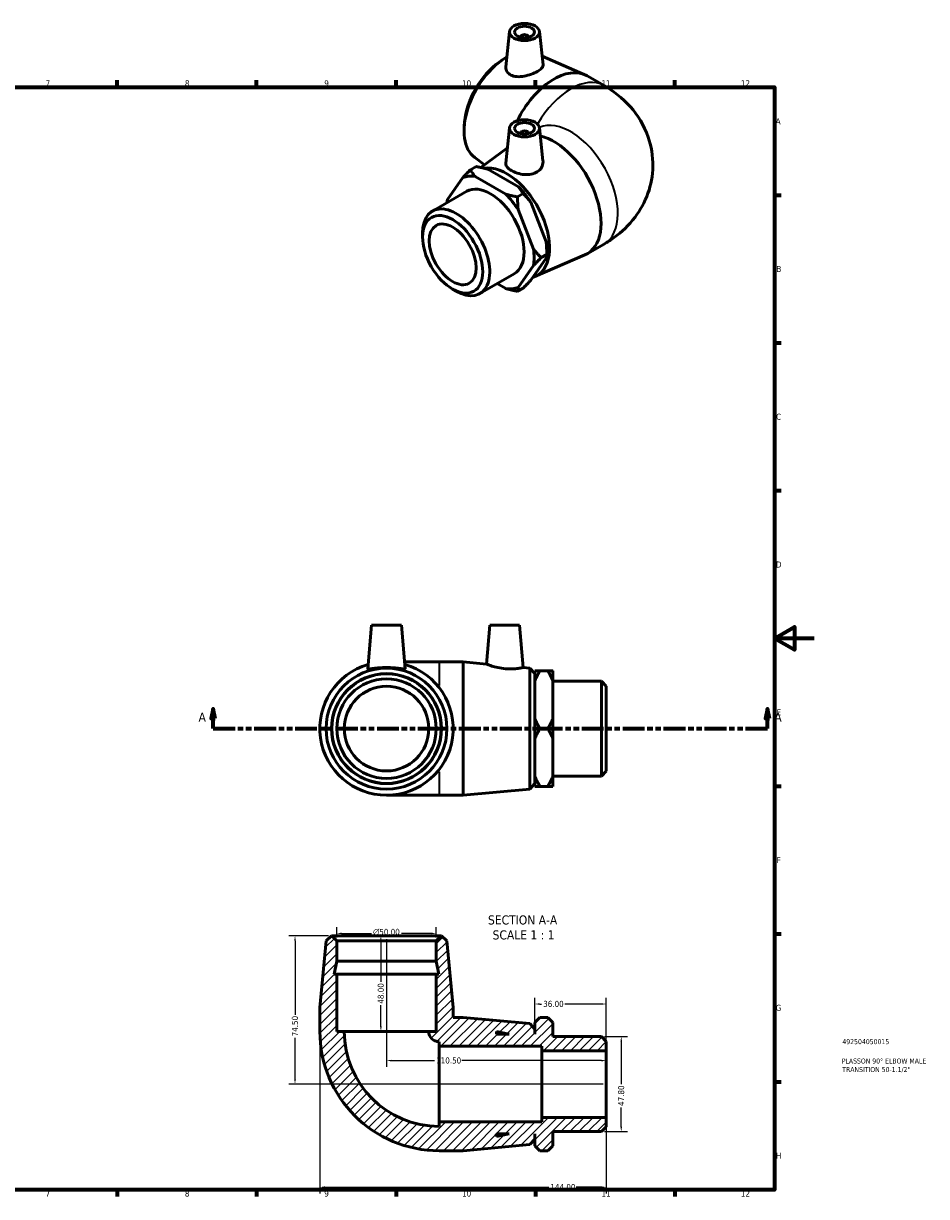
# Model space of a CAD drawing. Header units: millimetres. Extents: x -11 to 897, y -62 to 622.
# Tile 3 of 3: x 443 to 897, y 17 to 606. Entities that reach past the tile are written whole.
import ezdxf

# ---------------------------------------------------------------- set-up
doc = ezdxf.new("R2010")
doc.units = ezdxf.units.MM
doc.linetypes.add('DOUBLE_DASH_CHAIN', pattern=[1.2403, 0.6614, -0.0827, 0.1654, -0.0827, 0.1654, -0.0827])
for name, color, linetype, lineweight in [('Border (ANSI)', 7, 'Continuous', 70), ('Dimension (ANSI)', 7, 'Continuous', 25), ('Hatch (ANSI)', 7, 'Continuous', 18), ('Section Line (ANSI)', 7, 'DOUBLE_DASH_CHAIN', 70), ('Symbol (ANSI)', 7, 'Continuous', 25), ('Title (ISO)', 7, 'Continuous', 50), ('Visible (ANSI)', 7, 'Continuous', 50), ('Visible Narrow (ANSI)', 7, 'Continuous', 35)]:
    doc.layers.add(name, color=color, linetype=linetype, lineweight=lineweight)
doc.styles.add('Label Text (ANSI)', font='tahoma.ttf')
doc.styles.add('Note Text (ANSI)', font='tahoma.ttf')
doc.styles.add('Note Text (ISO)', font='tahoma.ttf')
doc.dimstyles.new('Default - mm (ANSI)', dxfattribs={"dimtxt": 3.048, "dimasz": 2.5, "dimexe": 3.175, "dimexo": 1.6002, "dimgap": 0.8, "dimtad": 0, "dimtoh": 1, "dimrnd": 1e-08, "dimzin": 4, "dimdsep": 46, "dimtxsty": 'Note Text (ANSI)', "dimcen": 0.09, "dimdle": 10, "dimclrd": 256, "dimclre": 256, "dimclrt": 256, "dimadec": 1, "dimazin": 1, "dimtfac": 1, "dimtofl": 0, "dimtmove": 0, "dimatfit": 3, "dimfxl": 1, "dimtolj": 1, "dimtzin": 4, "dimlwd": -1, "dimlwe": -1, "dimarcsym": 0})

# ---------------------------------------------------------------- blocks, each defined once
blk = doc.blocks.new('Borders Default Border')
at = {"layer": 'Border (ANSI)'}
for p, q in [((490.58, 574), (490.58, 577.45)), ((560.67, 574), (560.67, 577.45)), ((630.75, 574), (630.75, 577.45)), ((700.83, 574), (700.83, 577.45)), ((770.92, 574), (770.92, 577.45)), ((821, 519.75), (824.45, 519.75)), ((821, 445.5), (824.45, 445.5)), ((821, 371.25), (824.45, 371.25)), ((821, 222.75), (824.45, 222.75)), ((821, 148.5), (824.45, 148.5)), ((821, 74.25), (824.45, 74.25)), ((490.58, 20), (490.58, 16.55)), ((560.67, 20), (560.67, 16.55)), ((630.75, 20), (630.75, 16.55)), ((700.83, 20), (700.83, 16.55)), ((770.92, 20), (770.92, 16.55))]:
    blk.add_line(p, q, dxfattribs=at)
at = {"layer": 'Border (ANSI)', "flags": 128}
for points in [[(20, 20), (20, 574), (821, 574), (821, 20), (20, 20)], [(841, 297), (821, 297), (831, 302.77), (831, 291.23), (821, 297)]]:
    blk.add_lwpolyline(points, dxfattribs=at)
at = {"layer": 'Border (ANSI)', "color": 230, "true_color": 0xff0080, "attachment_point": 7, "style": 'Note Text (ANSI)'}
for s, insert, char_height in [('7', (454.6, 574.4), 3.05), ('8', (524.63, 574.33), 3.05), ('9', (594.7, 574.34), 3.05), ('10', (663.96, 574.34), 3.048), ('11', (734.04, 574.4), 3.048), ('12', (804.13, 574.4), 3.048), ('A', (821.63, 555.35), 3.05), ('B', (821.99, 481.1), 3.05), ('C', (821.8, 406.8), 3.05), ('D', (821.81, 332.6), 3.05), ('E', (822.05, 258.35), 3.05), ('F', (822.14, 184.1), 3.05), ('G', (821.66, 109.79), 3.05), ('H', (821.81, 35.6), 3.05), ('7', (454.6, 16.55), 3.05), ('8', (524.63, 16.48), 3.05), ('9', (594.7, 16.49), 3.05), ('10', (663.96, 16.49), 3.048), ('11', (734.04, 16.55), 3.048), ('12', (804.13, 16.55), 3.048)]:
    blk.add_mtext(s, dxfattribs=dict(at, insert=insert, char_height=char_height))
blk = doc.blocks.new('Title Blocks ISO')
at = {"layer": 'Title (ISO)', "color": 232, "true_color": 0xca0064, "style": 'Note Text (ISO)'}
for tag, p in [('PART_NUMBER_001', (34.16, 73.13)), ('DESCRIPTION_001', (33.84, 63.4)), ('DESCRIPTION_002', (34.09, 59.12))]:
    blk.add_attdef(tag, p, '', height=2.5, dxfattribs=at)
blk = doc.blocks.new('2dTransSection0')
at = {"layer": 'Section Line (ANSI)', "linetype": 'Continuous'}
for p, q in [((538.86, 261.68), (537.86, 256.68)), ((538.86, 256.68), (538.86, 261.68)), ((539.86, 256.68), (538.86, 261.68)), ((817.47, 261.68), (816.47, 256.68)), ((817.47, 256.68), (817.47, 261.68)), ((818.47, 256.68), (817.47, 261.68)), ((537.86, 256.68), (539.86, 256.68)), ((538.86, 251.68), (538.86, 256.68)), ((816.47, 256.68), (818.47, 256.68)), ((817.47, 251.68), (817.47, 256.68)), ((538.86, 251.68), (549.85, 251.68)), ((806.48, 251.68), (817.47, 251.68))]:
    blk.add_line(p, q, dxfattribs=at)
at = {"layer": 'Section Line (ANSI)', "linetype": 'DOUBLE_DASH_CHAIN', "ltscale": 16.597679}
blk.add_line((538.86, 251.68), (817.47, 251.68), dxfattribs=at)
at = {"layer": 'Section Line (ANSI)', "linetype": 'Continuous', "flags": 128}
for points in [[(539.86, 256.68), (538.86, 261.68), (537.86, 256.68), (539.86, 256.68)], [(818.47, 256.68), (817.47, 261.68), (816.47, 256.68), (818.47, 256.68)]]:
    blk.add_lwpolyline(points, dxfattribs=at)
at = {"layer": 'Section Line (ANSI)'}
for points in [[(539.86, 256.68), (538.86, 261.68), (537.86, 256.68), (539.86, 256.68)], [(818.47, 256.68), (817.47, 261.68), (816.47, 256.68), (818.47, 256.68)]]:
    blk.add_solid(points, dxfattribs=at)
at = {"layer": 'Section Line (ANSI)', "char_height": 4.57, "attachment_point": 7, "style": 'Label Text (ANSI)'}
for insert in [(531.5, 255.18), (820.94, 255.18)]:
    blk.add_mtext('A', dxfattribs=dict(at, insert=insert))
blk = doc.blocks.new('*D7')
at = {"layer": 'Defpoints', "color": 0, "transparency": 16777216}
for p in [(600.98, 148.76), (600.98, 145.06), (650.98, 145.06)]:
    blk.add_point(p, dxfattribs=at)
at = {"layer": 'Dimension (ANSI)', "transparency": 16777216}
for p, q in [((600.98, 146.66), (600.98, 151.94)), ((603.48, 148.76), (618.4, 148.76)), ((648.48, 148.76), (633.55, 148.76)), ((650.98, 146.66), (650.98, 151.94))]:
    blk.add_line(p, q, dxfattribs=at)
for points in [[(603.48, 149.18), (603.48, 148.35), (600.98, 148.76)], [(648.48, 149.18), (648.48, 148.35), (650.98, 148.76)]]:
    blk.add_solid(points, dxfattribs=at)
at = {"layer": 'Dimension (ANSI)', "color": 230, "true_color": 0xff0080, "transparency": 16777216, "insert": (619.2, 151.06), "char_height": 3.048, "attachment_point": 1, "style": 'Note Text (ANSI)'}
blk.add_mtext('\\A1;\\fAIGDT|b0|i0;\\H3.0480;\\ln\\fTahoma|b0|i0;\\H3.0480;50.00', dxfattribs=at)
blk = doc.blocks.new('*D8')
at = {"layer": 'Defpoints', "color": 0, "transparency": 16777216}
for p in [(598.48, 147.56), (579.98, 73.06), (736.48, 73.06)]:
    blk.add_point(p, dxfattribs=at)
at = {"layer": 'Dimension (ANSI)', "transparency": 16777216}
for p, q in [((596.88, 147.56), (576.81, 147.56)), ((579.98, 145.06), (579.98, 107.88)), ((579.98, 75.56), (579.98, 96.23)), ((734.88, 73.06), (576.81, 73.06))]:
    blk.add_line(p, q, dxfattribs=at)
for points in [[(579.56, 145.06), (580.4, 145.06), (579.98, 147.56)], [(579.56, 75.56), (580.4, 75.56), (579.98, 73.06)]]:
    blk.add_solid(points, dxfattribs=at)
at = {"layer": 'Dimension (ANSI)', "color": 230, "true_color": 0xff0080, "transparency": 16777216, "insert": (578.39, 97.03), "char_height": 3.048, "attachment_point": 1, "rotation": 90, "style": 'Note Text (ANSI)'}
blk.add_mtext('\\A1;74.50', dxfattribs=at)
blk = doc.blocks.new('*D9')
at = {"layer": 'Defpoints', "color": 0, "transparency": 16777216}
for p in [(592.48, 99.56), (736.48, 56.33), (736.48, 21.26)]:
    blk.add_point(p, dxfattribs=at)
at = {"layer": 'Dimension (ANSI)', "transparency": 16777216}
for p, q in [((592.48, 97.96), (592.48, 18.09)), ((736.48, 54.73), (736.48, 18.09)), ((594.98, 21.26), (707.57, 21.26)), ((733.98, 21.26), (721.25, 21.26))]:
    blk.add_line(p, q, dxfattribs=at)
for points in [[(594.98, 21.68), (594.98, 20.85), (592.48, 21.26)], [(733.98, 21.68), (733.98, 20.85), (736.48, 21.26)]]:
    blk.add_solid(points, dxfattribs=at)
at = {"layer": 'Dimension (ANSI)', "color": 230, "true_color": 0xff0080, "transparency": 16777216, "insert": (708.37, 22.85), "char_height": 3.048, "attachment_point": 1, "style": 'Note Text (ANSI)'}
blk.add_mtext('\\A1;144.00', dxfattribs=at)
blk = doc.blocks.new('*D10')
at = {"layer": 'Defpoints', "color": 0, "transparency": 16777216}
for p in [(733.98, 96.96), (733.98, 49.16), (743.98, 49.16)]:
    blk.add_point(p, dxfattribs=at)
at = {"layer": 'Dimension (ANSI)', "transparency": 16777216}
for p, q in [((735.58, 96.96), (747.16, 96.96)), ((743.98, 94.46), (743.98, 73.04)), ((743.98, 51.66), (743.98, 61.27)), ((735.58, 49.16), (747.16, 49.16))]:
    blk.add_line(p, q, dxfattribs=at)
for points in [[(743.56, 94.46), (744.4, 94.46), (743.98, 96.96)], [(743.56, 51.66), (744.4, 51.66), (743.98, 49.16)]]:
    blk.add_solid(points, dxfattribs=at)
at = {"layer": 'Dimension (ANSI)', "color": 230, "true_color": 0xff0080, "transparency": 16777216, "insert": (742.39, 62.07), "char_height": 3.048, "attachment_point": 1, "rotation": 90, "style": 'Note Text (ANSI)'}
blk.add_mtext('\\A1;47.80', dxfattribs=at)
blk = doc.blocks.new('*D11')
at = {"layer": 'Defpoints', "color": 0, "transparency": 16777216}
for p in [(625.98, 147.56), (623.15, 99.56), (625.98, 99.56)]:
    blk.add_point(p, dxfattribs=at)
at = {"layer": 'Dimension (ANSI)', "transparency": 16777216}
for p, q in [((623.15, 145.06), (623.15, 124.44)), ((623.15, 102.06), (623.15, 112.67))]:
    blk.add_line(p, q, dxfattribs=at)
for points in [[(622.73, 145.06), (623.56, 145.06), (623.15, 147.56)], [(622.73, 102.06), (623.56, 102.06), (623.15, 99.56)]]:
    blk.add_solid(points, dxfattribs=at)
at = {"layer": 'Dimension (ANSI)', "color": 230, "true_color": 0xff0080, "transparency": 16777216, "insert": (621.55, 113.47), "char_height": 3.048, "attachment_point": 1, "rotation": 90, "style": 'Note Text (ANSI)'}
blk.add_mtext('\\A1;48.00', dxfattribs=at)
blk = doc.blocks.new('*D12')
at = {"layer": 'Defpoints', "color": 0, "transparency": 16777216}
for p in [(700.48, 113.29), (700.48, 100.71), (736.48, 89.79)]:
    blk.add_point(p, dxfattribs=at)
at = {"layer": 'Dimension (ANSI)', "transparency": 16777216}
for p, q in [((700.48, 102.31), (700.48, 116.46)), ((702.98, 113.29), (703.96, 113.29)), ((733.98, 113.29), (715.62, 113.29)), ((736.48, 91.39), (736.48, 116.46))]:
    blk.add_line(p, q, dxfattribs=at)
for points in [[(702.98, 113.7), (702.98, 112.87), (700.48, 113.29)], [(733.98, 113.7), (733.98, 112.87), (736.48, 113.29)]]:
    blk.add_solid(points, dxfattribs=at)
at = {"layer": 'Dimension (ANSI)', "color": 230, "true_color": 0xff0080, "transparency": 16777216, "insert": (704.76, 114.88), "char_height": 3.048, "attachment_point": 1, "style": 'Note Text (ANSI)'}
blk.add_mtext('\\A1;36.00', dxfattribs=at)
blk = doc.blocks.new('*D13')
at = {"layer": 'Defpoints', "color": 0, "transparency": 16777216}
for p in [(625.98, 147.56), (625.98, 84.86), (736.48, 73.06)]:
    blk.add_point(p, dxfattribs=at)
at = {"layer": 'Dimension (ANSI)', "transparency": 16777216}
for p, q in [((625.98, 145.96), (625.98, 81.68)), ((628.48, 84.86), (650.14, 84.86)), ((733.98, 84.86), (663.82, 84.86))]:
    blk.add_line(p, q, dxfattribs=at)
for points in [[(628.48, 85.28), (628.48, 84.44), (625.98, 84.86)], [(733.98, 85.28), (733.98, 84.44), (736.48, 84.86)]]:
    blk.add_solid(points, dxfattribs=at)
at = {"layer": 'Dimension (ANSI)', "color": 230, "true_color": 0xff0080, "transparency": 16777216, "insert": (650.94, 86.45), "char_height": 3.048, "attachment_point": 1, "style": 'Note Text (ANSI)'}
blk.add_mtext('\\A1;110.50', dxfattribs=at)

msp = doc.modelspace()

# ---------------------------------------------------------------- hatches: boundary and pattern name
at = {"layer": 'Hatch (ANSI)'}
h = msp.add_hatch(dxfattribs=at)
h.set_pattern_fill('ANSI31', color=256, scale=25.4, style=0)
h.set_pattern_definition([(45, (0, 0), (-2.245064, 2.245064), [])])
edge = h.paths.add_edge_path()
edge.add_line((650.98, 128.357), (650.98, 99.557))
edge.add_line((650.98, 99.557), (647.23, 99.557))
edge.add_ellipse((652.48, 99.557), major_axis=(-5.25, 0), ratio=1, start_angle=0, end_angle=90)
edge.add_line((652.48, 94.307), (652.48, 92.057))
edge.add_line((652.48, 92.057), (704.08, 92.057))
edge.add_line((704.08, 92.057), (704.08, 89.788))
edge.add_line((704.08, 89.788), (736.48, 89.788))
edge.add_line((736.48, 89.788), (736.48, 94.459))
edge.add_line((736.48, 94.459), (733.98, 96.959))
edge.add_line((733.98, 96.959), (709.58, 96.959))
edge.add_line((709.58, 96.959), (709.58, 104.057))
edge.add_line((709.58, 104.057), (707.08, 106.557))
edge.add_line((707.08, 106.557), (703.08, 106.557))
edge.add_line((703.08, 106.557), (700.58, 104.057))
edge.add_line((700.58, 104.057), (700.58, 98.057))
edge.add_line((700.58, 98.057), (700.48, 98.057))
edge.add_line((700.48, 98.057), (700.48, 100.707))
edge.add_line((700.48, 100.707), (697.991, 103.439))
edge.add_line((697.991, 103.439), (664.48, 106.557))
edge.add_line((664.48, 106.557), (659.48, 106.557))
edge.add_line((659.48, 106.557), (659.48, 111.557))
edge.add_line((659.48, 111.557), (656.362, 145.068))
edge.add_line((656.362, 145.068), (653.63, 147.557))
edge.add_line((653.63, 147.557), (653.48, 147.557))
edge.add_line((653.48, 147.557), (650.98, 145.057))
edge.add_line((650.98, 145.057), (650.98, 134.757))
edge.add_line((650.98, 134.757), (652.341, 128.357))
edge.add_line((652.341, 128.357), (650.98, 128.357))
h.paths.add_polyline_path([(681.28, 99.418), (687.68, 98.057), (681.28, 98.057)], flags=0)
edge = h.paths.add_edge_path()
edge.add_ellipse((652.48, 99.557), major_axis=(-60, 0), ratio=1, start_angle=0, end_angle=90)
edge.add_line((652.48, 39.557), (664.48, 39.557))
edge.add_line((664.48, 39.557), (697.991, 42.676))
edge.add_line((697.991, 42.676), (700.48, 45.407))
edge.add_line((700.48, 45.407), (700.48, 48.057))
edge.add_line((700.48, 48.057), (700.58, 48.057))
edge.add_line((700.58, 48.057), (700.58, 42.057))
edge.add_line((700.58, 42.057), (703.08, 39.557))
edge.add_line((703.08, 39.557), (707.08, 39.557))
edge.add_line((707.08, 39.557), (709.58, 42.057))
edge.add_line((709.58, 42.057), (709.58, 49.156))
edge.add_line((709.58, 49.156), (733.98, 49.156))
edge.add_line((733.98, 49.156), (736.48, 51.656))
edge.add_line((736.48, 51.656), (736.48, 56.326))
edge.add_line((736.48, 56.326), (704.08, 56.326))
edge.add_line((704.08, 56.326), (704.08, 54.057))
edge.add_line((704.08, 54.057), (652.48, 54.057))
edge.add_line((652.48, 54.057), (652.48, 51.807))
edge.add_ellipse((652.48, 99.557), major_axis=(0, -47.75), ratio=1, start_angle=270, end_angle=360, ccw=False)
edge.add_line((604.73, 99.557), (600.98, 99.557))
edge.add_line((600.98, 99.557), (600.98, 128.357))
edge.add_line((600.98, 128.357), (599.62, 128.357))
edge.add_line((599.62, 128.357), (600.98, 134.757))
edge.add_line((600.98, 134.757), (600.98, 145.057))
edge.add_line((600.98, 145.057), (598.48, 147.557))
edge.add_line((598.48, 147.557), (598.33, 147.557))
edge.add_line((598.33, 147.557), (595.599, 145.068))
edge.add_line((595.599, 145.068), (592.48, 111.557))
edge.add_line((592.48, 111.557), (592.48, 99.557))
h.paths.add_polyline_path([(687.68, 48.057), (681.28, 46.697), (681.28, 48.057)], flags=0)

# ---------------------------------------------------------------- linework, layer by layer
at = {"layer": 'Visible (ANSI)'}
for p, q in [((687.879, 601.948), (685.981, 584.246)), ((702.851, 601.948), (704.653, 585.14)), ((693.365, 599.229), (693.365, 599.042)), ((697.365, 599.229), (697.365, 599.042)), ((704.175, 589.593), (725.718, 580.263)), ((682.597, 586.589), (684.15, 587.677)), ((726.861, 579.689), (735.346, 574.803)), ((665.24, 556.449), (665.079, 554.56)), ((687.879, 553.573), (685.972, 535.787)), ((693.365, 550.854), (693.365, 550.668)), ((697.365, 550.854), (697.365, 550.668)), ((702.851, 553.573), (704.631, 536.966)), ((673.402, 533.632), (686.803, 543.532)), ((670.316, 538.611), (675.229, 534.982)), ((671.005, 534.126), (668.177, 532.497)), ((676.893, 532.771), (692.341, 523.875)), ((664.349, 528.54), (656.625, 517.52)), ((685.977, 520.211), (670.529, 529.106)), ((649.072, 511.717), (666.325, 521.653)), ((691.865, 518.856), (694.693, 520.485)), ((698.521, 516.191), (706.245, 496.276)), ((699.881, 492.611), (692.157, 512.526)), ((644.099, 498.701), (644.099, 500.737)), ((726.861, 490.274), (735.346, 495.16)), ((700.573, 478.81), (725.718, 489.7)), ((703.709, 488.317), (706.537, 489.946)), ((706.537, 491.982), (706.537, 489.946)), ((692.157, 473.34), (699.881, 484.36)), ((706.245, 488.024), (698.521, 477.005)), ((672.927, 470.292), (690.181, 480.227)), ((659.173, 472.524), (660.934, 471.502)), ((681.607, 475.29), (685.977, 472.774)), ((694.693, 473.048), (691.865, 471.419)), ((618.48, 303.677), (616.566, 281.795)), ((618.48, 303.677), (633.48, 303.677)), ((633.48, 303.677), (635.395, 281.795)), ((677.88, 303.677), (676.167, 284.09)), ((677.88, 303.677), (692.88, 303.677)), ((692.88, 303.677), (694.745, 282.361)), ((652.48, 285.177), (635.099, 285.177)), ((664.48, 285.177), (652.48, 285.177)), ((664.48, 285.177), (664.48, 218.177)), ((676.167, 284.09), (664.48, 285.177)), ((697.991, 282.059), (694.745, 282.361)), ((697.991, 221.296), (697.991, 282.059)), ((700.48, 279.327), (697.991, 282.059)), ((700.48, 279.327), (700.48, 224.027)), ((700.58, 275.643), (700.58, 280.689)), ((703.08, 280.689), (707.08, 280.689)), ((709.58, 280.689), (709.58, 275.643)), ((700.58, 276.677), (700.48, 276.677)), ((700.58, 256.724), (700.58, 275.643)), ((709.58, 275.643), (709.58, 256.724)), ((733.98, 275.579), (709.58, 275.579)), ((733.98, 227.776), (733.98, 275.579)), ((736.48, 273.079), (733.98, 275.579)), ((736.48, 273.079), (736.48, 230.276)), ((700.58, 246.631), (700.58, 256.724)), ((709.58, 256.724), (709.58, 246.631)), ((703.08, 251.677), (707.08, 251.677)), ((700.58, 227.712), (700.58, 246.631)), ((709.58, 246.631), (709.58, 227.712)), ((736.48, 230.276), (733.98, 227.776)), ((700.48, 224.027), (697.991, 221.296)), ((700.58, 226.677), (700.48, 226.677)), ((700.58, 222.666), (700.58, 227.712)), ((733.98, 227.776), (709.58, 227.776)), ((709.58, 227.712), (709.58, 222.666)), ((625.98, 218.177), (652.48, 218.177)), ((664.48, 218.177), (652.48, 218.177)), ((697.991, 221.296), (664.48, 218.177)), ((703.08, 222.666), (707.08, 222.666)), ((598.33, 147.557), (595.599, 145.068)), ((598.48, 147.557), (598.33, 147.557)), ((600.98, 145.057), (598.48, 147.557)), ((653.48, 147.557), (598.48, 147.557)), ((653.48, 147.557), (650.98, 145.057)), ((653.63, 147.557), (653.48, 147.557)), ((656.362, 145.068), (653.63, 147.557)), ((595.599, 145.068), (592.48, 111.557)), ((600.98, 134.757), (600.98, 145.057)), ((600.98, 145.057), (650.98, 145.057)), ((650.98, 145.057), (650.98, 134.757)), ((659.48, 111.557), (656.362, 145.068)), ((599.62, 128.357), (600.98, 134.757)), ((600.98, 134.757), (650.98, 134.757)), ((650.98, 134.757), (652.341, 128.357)), ((600.98, 128.357), (599.62, 128.357)), ((600.98, 99.557), (600.98, 128.357)), ((600.98, 128.357), (650.98, 128.357)), ((650.98, 128.357), (650.98, 99.557)), ((652.341, 128.357), (650.98, 128.357)), ((592.48, 111.557), (592.48, 99.557)), ((659.48, 106.557), (659.48, 111.557)), ((664.48, 106.557), (659.48, 106.557)), ((697.991, 103.439), (664.48, 106.557)), ((703.08, 106.557), (700.58, 104.057)), ((703.08, 106.557), (707.08, 106.557)), ((709.58, 104.057), (707.08, 106.557)), ((700.48, 100.707), (697.991, 103.439)), ((700.48, 98.057), (700.48, 100.707)), ((700.58, 104.057), (700.58, 98.057)), ((709.58, 96.959), (709.58, 104.057)), ((604.73, 99.557), (600.98, 99.557)), ((604.73, 99.557), (647.23, 99.557)), ((650.98, 99.557), (647.23, 99.557)), ((681.28, 99.418), (687.68, 98.057)), ((681.28, 98.057), (681.28, 99.418)), ((687.68, 98.057), (681.28, 98.057)), ((700.58, 98.057), (700.48, 98.057)), ((733.98, 96.959), (709.58, 96.959)), ((736.48, 94.459), (733.98, 96.959)), ((736.48, 89.788), (736.48, 94.459)), ((652.48, 94.307), (652.48, 92.057)), ((652.48, 92.057), (704.08, 92.057)), ((652.48, 92.057), (652.48, 54.057)), ((704.08, 92.057), (704.08, 89.788)), ((704.08, 89.788), (736.48, 89.788)), ((704.08, 89.788), (704.08, 56.326)), ((736.48, 89.788), (736.48, 56.326)), ((704.08, 54.057), (652.48, 54.057)), ((652.48, 54.057), (652.48, 51.807)), ((736.48, 56.326), (704.08, 56.326)), ((704.08, 56.326), (704.08, 54.057)), ((736.48, 51.656), (736.48, 56.326)), ((687.68, 48.057), (681.28, 46.697)), ((681.28, 46.697), (681.28, 48.057)), ((681.28, 48.057), (687.68, 48.057)), ((700.48, 45.407), (700.48, 48.057)), ((700.48, 48.057), (700.58, 48.057)), ((700.58, 48.057), (700.58, 42.057)), ((709.58, 42.057), (709.58, 49.156)), ((709.58, 49.156), (733.98, 49.156)), ((733.98, 49.156), (736.48, 51.656)), ((664.48, 39.557), (697.991, 42.676)), ((697.991, 42.676), (700.48, 45.407)), ((700.58, 42.057), (703.08, 39.557)), ((707.08, 39.557), (709.58, 42.057)), ((652.48, 39.557), (664.48, 39.557)), ((707.08, 39.557), (703.08, 39.557))]:
    msp.add_line(p, q, dxfattribs=at)
for radius in [30.382, 27.65, 27.5, 25, 21.25]:
    msp.add_circle((625.98, 251.677), radius, dxfattribs=at)
for centre, radius, start, end in [((625.98, 251.677), 33.5, 105.996762, 74.003238), ((652.48, 99.557), 60, 180, 270), ((652.48, 99.557), 47.75, 180, 270), ((652.48, 99.557), 5.25, 180, 270)]:
    msp.add_arc(centre, radius, start, end, dxfattribs=at)
for centre, major_axis, ratio in [((695.365, 601.681), (-7.5, 0), 0.5758617), ((695.365, 601.681), (-5, 0), 0.5758617), ((695.365, 553.307), (-7.5, 0), 0.5758617), ((695.365, 553.307), (-5, 0), 0.5758617), ((659.232, 489.986), (-10.68, 18.546), 0.5780931), ((659.232, 489.986), (-8.349, 14.499), 0.5780931)]:
    msp.add_ellipse(centre, major_axis=major_axis, ratio=ratio, dxfattribs=at)
for centre, major_axis, ratio, start_param, end_param in [((695.365, 599.229), (-2, 0), 0.5758617, 2.9729035, 6.4518745), ((686.448, 564.304), (-15.161, -26.328), 0.5780931, 3.9221568, 6.2172101), ((684.688, 565.318), (-13.798, -23.961), 0.5780931, 4.0322113, 5.3925667), ((710.143, 550.659), (16.718, 29.031), 0.5780931, 0, 1.6818578), ((695.365, 550.854), (2, 0), 0.5758617, 6.1144961, 9.5934671), ((710.143, 519.305), (16.718, -29.031), 0.5780931, 6.2172101, 8.9347945), ((686.448, 505.659), (15.161, -26.328), 0.5780931, 6.153373, 9.2043724), ((678.253, 500.94), (-15.47, 26.864), 0.5780931, 5.8598079, 6.1868314), ((678.253, 500.94), (-11.928, 20.713), 0.5780931, 3.1415927, 6.2831853), ((678.253, 500.94), (15.47, -26.864), 0.5780931, 1.6710177, 1.9980412), ((684.617, 504.605), (-15.47, 26.864), 0.5780931, 4.8126103, 5.1396338), ((661, 491.004), (11.928, -20.713), 0.5780931, 5.4958534, 10.2121098), ((678.253, 500.94), (-15.47, 26.864), 0.5780931, 0.6238201, 0.6903611), ((684.617, 504.605), (-15.47, 26.864), 0.5780931, 3.9289245, 4.0924363), ((678.253, 500.94), (15.47, -26.864), 0.5780931, 0.6238201, 0.9508436), ((678.253, 500.94), (15.47, -26.864), 0.5780931, 5.8598079, 6.1868314)]:
    msp.add_ellipse(centre, major_axis=major_axis, ratio=ratio, start_param=start_param, end_param=end_param, dxfattribs=at)
for points, knots in [([(688.474, 580.07), (687.685, 580.467), (687.009, 581.043), (686.135, 582.414), (685.936, 583.204), (685.964, 584.048), (685.971, 584.147), (685.982, 584.246)], [0, 0, 0, 0, 0.34562351, 0.34562351, 0.69124702, 0.69124702, 0.73665467, 0.73665467, 0.73665467, 0.73665467]), ([(704.652, 585.14), (704.658, 585.086), (704.661, 585.032), (704.66, 584.511), (704.424, 583.995), (703.46, 582.944), (702.729, 582.405), (701.031, 581.427), (699.96, 580.928), (697.631, 580.083), (696.373, 579.739), (694.002, 579.315), (692.727, 579.211), (690.383, 579.375), (689.313, 579.648), (688.474, 580.07)], [3.4683816, 3.4683816, 3.4683816, 3.4683816, 3.5098853, 3.5098853, 3.8701976, 3.8701976, 4.23051, 4.23051, 4.5908223, 4.5908223, 4.9511347, 4.9511347, 5.3188799, 5.3188799, 5.6866251, 5.6866251, 5.6866251, 5.6866251]), ([(735.346, 574.803), (739.938, 572.159), (744.479, 568.756), (752.18, 560.052), (755.439, 554.973), (759.11, 544.383), (759.974, 539.303), (759.8, 529.53), (758.904, 524.874), (755.785, 516.119), (753.492, 512.104), (747.756, 504.512), (744.187, 501.213), (738.826, 497.283), (737.093, 496.166), (735.346, 495.16)], [4.712389, 4.712389, 4.712389, 4.712389, 5.0265482, 5.0265482, 5.3007547, 5.3007547, 5.5079913, 5.5079913, 5.7001604, 5.7001604, 5.9082189, 5.9082189, 6.1636869, 6.1636869, 6.2831853, 6.2831853, 6.2831853, 6.2831853]), ([(704.63, 536.966), (704.651, 536.781), (704.661, 536.596), (704.663, 535.51), (704.421, 534.533), (703.426, 532.773), (702.67, 531.994), (701.783, 531.423)], [4.87662377, 4.87662377, 4.87662377, 4.87662377, 4.95113468, 4.95113468, 5.31887991, 5.31887991, 5.68662513, 5.68662513, 5.68662513, 5.68662513]), ([(701.783, 531.423), (700.949, 530.885), (699.901, 530.468), (697.62, 530.022), (696.388, 529.989), (694.086, 530.188), (692.858, 530.435), (690.597, 531.139), (689.563, 531.594), (687.923, 532.538), (687.206, 533.092), (686.237, 534.248), (685.985, 534.853), (685.956, 535.548), (685.96, 535.667), (685.973, 535.787)], [0, 0, 0, 0, 0.3456235, 0.3456235, 0.691247, 0.691247, 1.0392222, 1.0392222, 1.3871974, 1.3871974, 1.7351726, 1.7351726, 2.0831478, 2.0831478, 2.1529321, 2.1529321, 2.1529321, 2.1529321]), ([(694.745, 282.361), (694.745, 282.361), (694.521, 282.31), (693.607, 282.131), (692.917, 282.006), (691.324, 281.797), (690.312, 281.698), (688.082, 281.628), (686.862, 281.662), (684.494, 281.872), (683.203, 282.071), (680.841, 282.572), (679.77, 282.869), (678.095, 283.385), (677.372, 283.64), (676.408, 283.994), (676.167, 284.09), (676.167, 284.09)], [1.3871974, 1.3871974, 1.3871974, 1.3871974, 1.7351726, 1.7351726, 2.0831478, 2.0831478, 2.4287713, 2.4287713, 2.7743949, 2.7743949, 3.1421401, 3.1421401, 3.5098853, 3.5098853, 3.8701976, 3.8701976, 4.23051, 4.23051, 4.23051, 4.23051]), ([(635.392, 281.764), (635.36, 281.662), (635.096, 281.628), (634.102, 281.698), (633.371, 281.797), (631.709, 282.006), (630.662, 282.131), (628.378, 282.31), (627.14, 282.361), (624.82, 282.361), (623.583, 282.31), (621.299, 282.131), (620.252, 282.006), (618.59, 281.797), (617.859, 281.698), (616.864, 281.628), (616.601, 281.662), (616.566, 281.774), (616.565, 281.784), (616.566, 281.796)], [0, 0, 0, 0, 0.3456235, 0.3456235, 0.691247, 0.691247, 1.0392222, 1.0392222, 1.3871974, 1.3871974, 1.7351726, 1.7351726, 2.0831478, 2.0831478, 2.4287713, 2.4287713, 2.7743949, 2.7743949, 2.8078379, 2.8078379, 2.8078379, 2.8078379])]:
    msp.add_open_spline(points, degree=3, knots=knots, dxfattribs=at)
for points, weights in [([(668.177, 532.497), (666.037, 530.354), (664.349, 528.54)], [1, 1.00410586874, 1]), ([(670.529, 529.106), (669.247, 530.649), (668.177, 532.497)], [1, 1.00410586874, 1]), ([(671.005, 534.126), (674.215, 533.51), (676.893, 532.771)], [1, 1.00410586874, 1]), ([(691.865, 518.856), (688.655, 519.472), (685.977, 520.211)], [1, 1.00410586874, 1]), ([(692.157, 512.526), (691.865, 515.481), (691.865, 518.856)], [1, 1.00410586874, 1]), ([(692.341, 523.875), (693.623, 522.333), (694.693, 520.485)], [1, 1.00410586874, 1]), ([(694.693, 520.485), (696.833, 518.342), (698.521, 516.191)], [1, 1.00410586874, 1]), ([(656.625, 517.52), (656.381, 516.676), (656.341, 515.903)], [1, 1.00342859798, 1.00113110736]), ([(706.245, 496.276), (706.537, 493.321), (706.537, 489.946)], [1, 1.00410586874, 1]), ([(703.709, 488.317), (701.569, 490.46), (699.881, 492.611)], [1, 1.00410586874, 1]), ([(706.537, 489.946), (706.537, 489.035), (706.245, 488.024)], [1, 1.00410586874, 1]), ([(699.881, 484.36), (701.569, 486.174), (703.709, 488.317)], [1, 1.00410586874, 1]), ([(685.977, 472.774), (688.655, 472.035), (691.865, 471.419)], [1, 1.00410586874, 1]), ([(691.865, 471.419), (691.865, 472.329), (692.157, 473.34)], [1, 1.00410586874, 1]), ([(698.521, 477.005), (696.833, 475.19), (694.693, 473.048)], [1, 1.00410586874, 1]), ([(700.58, 275.643), (701.567, 278.068), (703.08, 280.689)], [1, 1.00410586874, 1]), ([(703.08, 280.689), (701.567, 280.689), (700.58, 280.689)], [1, 1.00410586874, 1]), ([(707.08, 280.689), (708.594, 278.068), (709.58, 275.643)], [1, 1.00410586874, 1]), ([(709.58, 280.689), (708.594, 280.689), (707.08, 280.689)], [1, 1.00410586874, 1]), ([(703.08, 251.677), (701.567, 254.298), (700.58, 256.724)], [1, 1.00410586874, 1]), ([(709.58, 256.724), (708.594, 254.298), (707.08, 251.677)], [1, 1.00410586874, 1]), ([(700.58, 246.631), (701.567, 249.056), (703.08, 251.677)], [1, 1.00410586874, 1]), ([(707.08, 251.677), (708.594, 249.056), (709.58, 246.631)], [1, 1.00410586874, 1]), ([(703.08, 222.666), (701.567, 225.286), (700.58, 227.712)], [1, 1.00410586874, 1]), ([(709.58, 227.712), (708.594, 225.286), (707.08, 222.666)], [1, 1.00410586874, 1]), ([(700.58, 222.666), (701.567, 222.666), (703.08, 222.666)], [1, 1.00410586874, 1]), ([(707.08, 222.666), (708.594, 222.666), (709.58, 222.666)], [1, 1.00410586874, 1])]:
    msp.add_rational_spline(points, weights, degree=2, dxfattribs=at)
msp.add_open_spline([(635.394, 281.796), (635.396, 281.784), (635.395, 281.774), (635.392, 281.764)], degree=3, dxfattribs=at)
at = {"layer": 'Visible Narrow (ANSI)'}
for p, q in [((652.48, 285.143), (652.48, 273.359)), ((652.48, 229.996), (652.48, 218.212))]:
    msp.add_line(p, q, dxfattribs=at)
for centre, major_axis, start_param, end_param in [((718.629, 545.772), (16.718, 29.031), 0, 1.5698512), ((718.629, 524.191), (-16.718, 29.031), 3.1415927, 6.2295921)]:
    msp.add_ellipse(centre, major_axis=major_axis, ratio=0.5780931, start_param=start_param, end_param=end_param, dxfattribs=at)

# ---------------------------------------------------------------- block references
msp.add_blockref('Borders Default Border', (0, 0))
msp.add_blockref('Title Blocks ISO', (821, 20)).add_auto_attribs({'PART_NUMBER_001': '492504050015', 'DESCRIPTION_001': 'PLASSON 90° ELBOW MALE', 'DESCRIPTION_002': 'TRANSITION 50-1.1/2"'})
at = {"layer": 'Section Line (ANSI)'}
msp.add_blockref('2dTransSection0', (0, 0), dxfattribs=at)

# ---------------------------------------------------------------- texts
at = {"layer": 'Symbol (ANSI)', "char_height": 4.572, "attachment_point": 7, "style": 'Label Text (ANSI)'}
for s, insert in [('SECTION A-A', (677.005, 153.164)), ('SCALE 1 : 1', (679.325, 145.651))]:
    msp.add_mtext(s, dxfattribs=dict(at, insert=insert))

# ---------------------------------------------------------------- dimensions: what is measured, and where the dimension line sits
at = {"layer": 'Dimension (ANSI)'}
for base, p1, p2, angle, override, picture, middle in [((579.98, 73.057), (598.48, 147.557), (736.48, 73.057), 90, {"dimtoh": 0, "dimdec": 2, "dimtp": 0, "dimtm": 0, "dimtdec": 2, "dimatfit": 1}, '*D8', (579.98, 102.057)), ((623.147, 99.557), (625.98, 147.557), (625.98, 99.557), 270, {"dimtoh": 0, "dimdec": 2, "dimse1": 1, "dimse2": 1, "dimtp": 0, "dimtm": 0, "dimtdec": 2, "dimatfit": 1}, '*D11', (623.147, 118.557)), ((743.98, 49.156), (733.98, 96.959), (733.98, 49.156), 90, {"dimtoh": 0, "dimdec": 2, "dimtp": 0, "dimtm": 0, "dimtdec": 2, "dimatfit": 1}, '*D10', (743.98, 67.152))]:
    dim = msp.add_linear_dim(base=base, p1=p1, p2=p2, angle=angle, dimstyle='Default - mm (ANSI)', override=override, dxfattribs=at)
    dim.commit()
    dim.dimension.update_dxf_attribs({"geometry": picture, "text_midpoint": middle, "dimtype": 160})
dim = msp.add_linear_dim(base=(600.98, 148.762), p1=(650.98, 145.057), p2=(600.98, 145.057), angle=180, text='\\fAIGDT|b0|i0;\\H3.0480;\\ln\\fTahoma|b0|i0;\\H3.0480;<>', dimstyle='Default - mm (ANSI)', override={"dimtoh": 0, "dimdec": 2, "dimtp": 0, "dimtm": 0, "dimtdec": 2, "dimatfit": 1}, dxfattribs=at)
dim.commit()
dim.dimension.update_dxf_attribs({"geometry": '*D7', "text_midpoint": (625.976, 148.762), "dimtype": 160})
for base, p1, p2, override, picture, middle in [((625.98, 84.86), (736.48, 73.057), (625.98, 147.557), {"dimtoh": 0, "dimdec": 2, "dimse1": 1, "dimtp": 0, "dimtm": 0, "dimtdec": 2, "dimatfit": 1}, '*D13', (656.98, 84.86)), ((700.48, 113.288), (736.48, 89.788), (700.48, 100.707), {"dimtoh": 0, "dimdec": 2, "dimtp": 0, "dimtm": 0, "dimtdec": 2, "dimatfit": 1}, '*D12', (709.79, 113.288)), ((736.48, 21.263), (592.48, 99.557), (736.48, 56.326), {"dimtoh": 0, "dimdec": 2, "dimtp": 0, "dimtm": 0, "dimtdec": 2, "dimatfit": 1}, '*D9', (714.414, 21.263))]:
    dim = msp.add_linear_dim(base=base, p1=p1, p2=p2, dimstyle='Default - mm (ANSI)', override=override, dxfattribs=at)
    dim.commit()
    dim.dimension.update_dxf_attribs({"geometry": picture, "text_midpoint": middle, "dimtype": 160})

doc.saveas('drawing.dxf')
